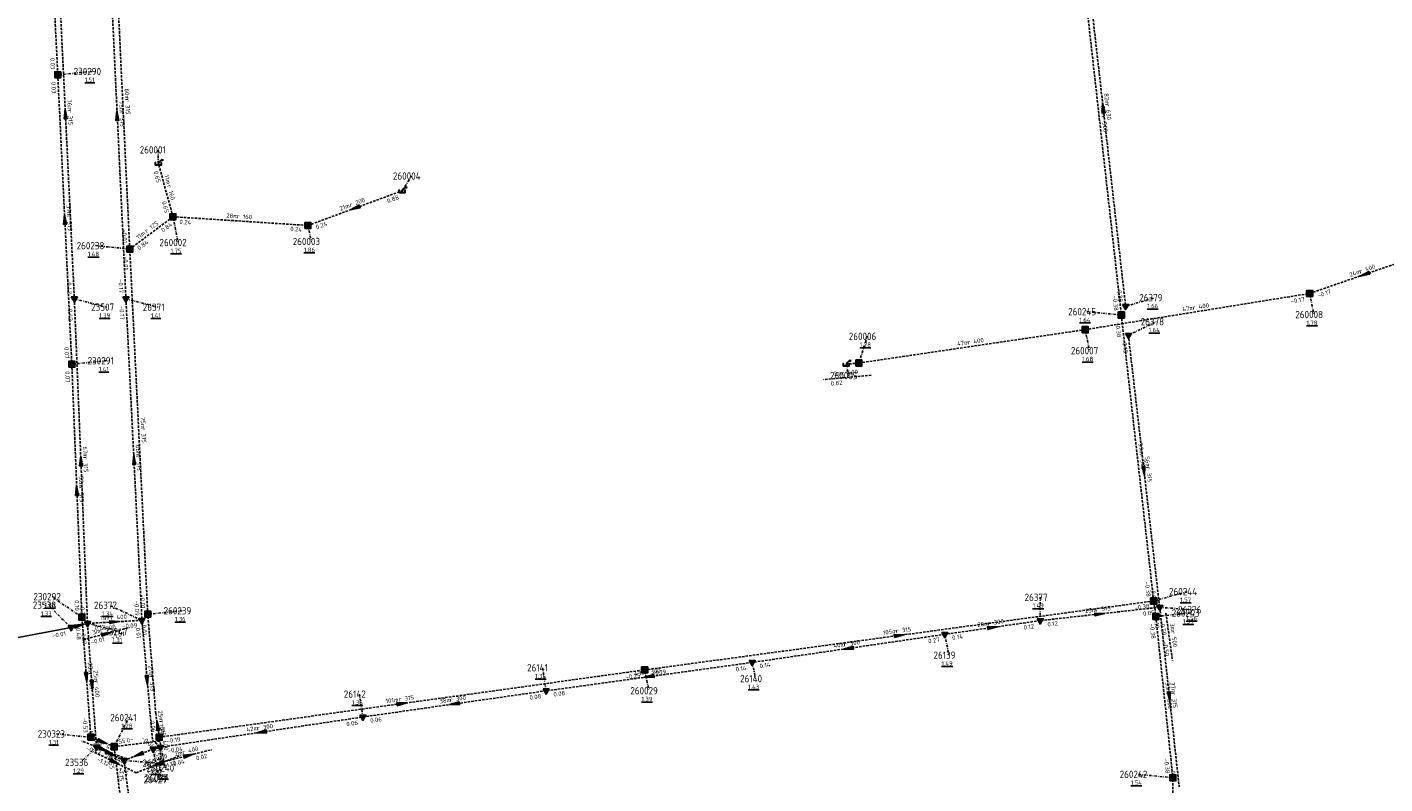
# Model space of a CAD drawing. Extents: x 188323 to 208361, y 565368 to 574910.
# Tile 169 of 256: x 202520 to 202799, y 569483 to 569639. Entities that reach past the tile are written whole.
import ezdxf

# ---------------------------------------------------------------- set-up
doc = ezdxf.new("R2010")
doc.units = 0
doc.linetypes.add('DASHDOT', pattern=[1, 0.5, -0.25, 0, -0.25])
doc.linetypes.add('DASHED', pattern=[0.75, 0.5, -0.25])
doc.layers.get('0').update_dxf_attribs({"linetype": 'CONTINUOUS'})
for name, color, linetype in [('RIO-AFM', 7, 'CONTINUOUS'), ('RIO-BOK', 7, 'CONTINUOUS'), ('RIO-DET', 7, 'CONTINUOUS'), ('RIO-KNP', 7, 'CONTINUOUS'), ('RIO-KNR', 7, 'CONTINUOUS'), ('RIO-LAG_0B', 7, 'CONTINUOUS'), ('RIO-LAG_1B', 7, 'DASHED'), ('RIO-LAG_2B', 7, 'DASHED'), ('RIO-LEN', 7, 'CONTINUOUS'), ('RIO-MVD', 1, 'CONTINUOUS'), ('RIO-VRB', 6, 'DASHDOT'), ('RIO-VRH', 7, 'CONTINUOUS')]:
    doc.layers.add(name, color=color, linetype=linetype)
doc.styles.add('RIO-TXT', font='isocp.shx')

# ---------------------------------------------------------------- blocks, each defined once
blk = doc.blocks.new('L_VHR')
blk.add_lwpolyline([(-0.5, 0), (0.5, 0), (-0.5, 0.15), (-0.5, -0.15), (0.5, 0)])
blk = doc.blocks.new('K_IPR')
blk.add_lwpolyline([(-0.5, -0.5), (0.5, -0.5), (0.5, 0.5), (-0.5, 0.5)], close=True)
blk.add_solid([(-0.5, 0.5), (0.5, 0.5), (-0.5, -0.5), (0.5, -0.5)])
at = {"style": 'RIO-TXT', "flags": 1}
blk.add_attdef('KNOOPNAAM', (2, 2), '', height=1, dxfattribs=at)
blk = doc.blocks.new('K_IPD')
blk.add_lwpolyline([(-0.496027, 0.307994), (0.503973, 0.307994), (0.003973, -0.558031)], close=True)
blk.add_solid([(-0.496027, 0.307994), (0.503973, 0.307994), (0.003973, -0.558031)])
at = {"style": 'RIO-TXT', "flags": 1}
blk.add_attdef('KNOOPNAAM', (2, 2), '', height=1, dxfattribs=at)
blk = doc.blocks.new('K_UTB')
blk.add_lwpolyline([(0.5, 0.15), (0.5, -0.3), (-0.5, -0.3), (-0.5, 0.15), (-0.45, 0.15), (-0.45, -0.25), (0, -0.25), (0.45, -0.25), (0.45, 0.15)], close=True)
blk.add_lwpolyline([(0.85, 0.6), (0.55, 0.65), (0.614828, 0.459583), (0.850842, 0.598937)])
blk.add_arc((0.85, -0.25), 0.85, 90, 180)
at = {"style": 'RIO-TXT', "flags": 1}
blk.add_attdef('KNOOPNAAM', (2, 2), '', height=1, dxfattribs=at)
blk = doc.blocks.new('176_02______260241____230323_')
at = {"layer": 'RIO-LAG_1B'}
blk.add_line((0, 0), (-9.122, 3.641), dxfattribs=at)
at = {"layer": 'RIO-VRH', "xscale": 2, "yscale": 2, "zscale": 2, "rotation": 338.2215}
blk.add_blockref('L_VHR', (-4.561, 1.8205), dxfattribs=at)
at = {"layer": 'RIO-AFM', "style": 'RIO-TXT'}
blk.add_text('r 400', height=0.9, rotation=338.2215, dxfattribs=at).set_placement((-5.3787, 2.6863))
at = {"layer": 'RIO-BOK', "style": 'RIO-TXT'}
for s, p in [('-0.53', (-8.3405, 1.822)), ('-0.55', (-4.3269, 0.2213))]:
    blk.add_text(s, height=0.9, rotation=338.2215, dxfattribs=at).set_placement(p)
at = {"layer": 'RIO-LEN', "style": 'RIO-TXT'}
blk.add_text('5m', height=0.9, rotation=338.2215, dxfattribs=at).set_placement((-6.8835, 3.2865))
blk = doc.blocks.new('194_02______23538_____23247_')
at = {"layer": 'RIO-LAG_2B'}
blk.add_line((0, 0), (9.504, 2.474), dxfattribs=at)
at = {"layer": 'RIO-VRH', "xscale": 2, "yscale": 2, "zscale": 2, "rotation": 14.5918}
blk.add_blockref('L_VHR', (4.752, 1.237), dxfattribs=at)
at = {"layer": 'RIO-AFM', "style": 'RIO-TXT'}
blk.add_text('r 300', height=0.9, rotation=14.5918, dxfattribs=at).set_placement((3.5805, 1.4489))
at = {"layer": 'RIO-BOK', "style": 'RIO-TXT'}
for s, p in [('-0.01', (1.7074, -1.0022)), ('-1.07', (5.888, 0.0863))]:
    blk.add_text(s, height=0.9, rotation=14.5918, dxfattribs=at).set_placement(p)
at = {"layer": 'RIO-LEN', "style": 'RIO-TXT'}
blk.add_text('3m', height=0.9, rotation=14.5918, dxfattribs=at).set_placement((2.0128, 1.0407))
blk = doc.blocks.new('215_02______26374_____23536_')
at = {"layer": 'RIO-LAG_2B'}
blk.add_line((0, 0), (-8.805, 4.351), dxfattribs=at)
at = {"layer": 'RIO-VRH', "xscale": 2, "yscale": 2, "zscale": 2, "rotation": 333.6811}
blk.add_blockref('L_VHR', (-4.4025, 2.1755), dxfattribs=at)
at = {"layer": 'RIO-AFM', "style": 'RIO-TXT'}
blk.add_text('r 400', height=0.9, rotation=333.6811, dxfattribs=at).set_placement((-5.1491, 3.103))
at = {"layer": 'RIO-BOK', "style": 'RIO-TXT'}
for s, p in [('-1.12', (-8.1699, 2.4759)), ('-1.15', (-4.2957, 0.5624))]:
    blk.add_text(s, height=0.9, rotation=333.6811, dxfattribs=at).set_placement(p)
at = {"layer": 'RIO-LEN', "style": 'RIO-TXT'}
blk.add_text('6m', height=0.9, rotation=333.6811, dxfattribs=at).set_placement((-6.6016, 3.8204))
blk = doc.blocks.new('308_02______260006____260005_')
at = {"layer": 'RIO-LAG_1B'}
blk.add_line((0, 0), (-9.777, -0.929), dxfattribs=at)
at = {"layer": 'RIO-AFM', "style": 'RIO-TXT'}
blk.add_text('r 400', height=0.9, rotation=365.4091, dxfattribs=at).set_placement((-6.0112, -0.0677))
at = {"layer": 'RIO-BOK', "style": 'RIO-TXT'}
blk.add_text('0.82', height=0.9, rotation=365.4091, dxfattribs=at).set_placement((-8.2507, -2.1898))
at = {"layer": 'RIO-LEN', "style": 'RIO-TXT'}
blk.add_text('3m', height=0.9, rotation=365.4091, dxfattribs=at).set_placement((-7.6239, -0.2215))
blk = doc.blocks.new('363_02______260244____260243_')
at = {"layer": 'RIO-LAG_1B'}
blk.add_line((0, 0), (1.352, -9.728), dxfattribs=at)
at = {"layer": 'RIO-AFM', "style": 'RIO-TXT'}
blk.add_text('r 500', height=0.9, rotation=277.886, dxfattribs=at).set_placement((1.0227, -3.7253))
at = {"layer": 'RIO-BOK', "style": 'RIO-TXT'}
for p in [(-1.1939, -1.5792), (-0.599, -5.8591)]:
    blk.add_text('-0.50', height=0.9, rotation=277.886, dxfattribs=at).set_placement(p)
at = {"layer": 'RIO-LEN', "style": 'RIO-TXT'}
blk.add_text('3m', height=0.9, rotation=277.886, dxfattribs=at).set_placement((0.7996, -2.1207))
blk = doc.blocks.new('382_02______26427_____26037_')
at = {"layer": 'RIO-LAG_2B'}
blk.add_line((0, 0), (9.527, 2.381), dxfattribs=at)
at = {"layer": 'RIO-VRH', "xscale": 2, "yscale": 2, "zscale": 2, "rotation": 14.0348}
blk.add_blockref('L_VHR', (4.7635, 1.1905), dxfattribs=at)
at = {"layer": 'RIO-AFM', "style": 'RIO-TXT'}
blk.add_text('r 400', height=0.9, rotation=14.0348, dxfattribs=at).set_placement((3.5945, 1.414))
at = {"layer": 'RIO-BOK', "style": 'RIO-TXT'}
for s, p in [('0.04', (1.6975, -1.0187)), ('0.02', (6.4124, 0.16))]:
    blk.add_text(s, height=0.9, rotation=14.0348, dxfattribs=at).set_placement(p)
at = {"layer": 'RIO-LEN', "style": 'RIO-TXT'}
blk.add_text('2m', height=0.9, rotation=14.0348, dxfattribs=at).set_placement((2.0228, 1.0211))
blk = doc.blocks.new('422_02______26374_____26427_')
at = {"layer": 'RIO-LAG_2B'}
blk.add_line((0, 0), (9.136, 3.602), dxfattribs=at)
at = {"layer": 'RIO-VRH', "xscale": 2, "yscale": 2, "zscale": 2, "rotation": 201.5169}
blk.add_blockref('L_VHR', (4.568, 1.801), dxfattribs=at)
at = {"layer": 'RIO-AFM', "style": 'RIO-TXT'}
blk.add_text('r 400', height=0.9, rotation=21.5169, dxfattribs=at).set_placement((3.3797, 1.8701))
at = {"layer": 'RIO-BOK', "style": 'RIO-TXT'}
for s, p in [('-1.15', (1.8157, -0.789)), ('-1.12', (5.8346, 0.7957))]:
    blk.add_text(s, height=0.9, rotation=21.5169, dxfattribs=at).set_placement(p)
at = {"layer": 'RIO-LEN', "style": 'RIO-TXT'}
blk.add_text('6m', height=0.9, rotation=21.5169, dxfattribs=at).set_placement((1.8726, 1.2758))

msp = doc.modelspace()

# ---------------------------------------------------------------- linework, layer by layer
at = {"layer": 'RIO-LAG_0B'}
msp.add_line((202490.88, 569508.416), (202528.928, 569515.584), dxfattribs=at)
at = {"layer": 'RIO-LAG_1B'}
for p, q in [((202735.504, 569659.584), (202744.432, 569579.712)), ((202524.816, 569657.344), (202526.208, 569628.992)), ((202540.976, 569593.216), (202538.128, 569653.12)), ((202526.208, 569628.992), (202529.088, 569569.6)), ((202549.84, 569599.872), (202546.848, 569610.816)), ((202577.536, 569598.08), (202596.832, 569605.184)), ((202540.976, 569593.216), (202549.84, 569599.872)), ((202549.84, 569599.872), (202577.536, 569598.08)), ((202544.672, 569518.336), (202540.976, 569593.216)), ((202783.072, 569584.128), (202805.68, 569591.936)), ((202737.024, 569576.704), (202783.072, 569584.128)), ((202744.432, 569579.712), (202751.072, 569521.024)), ((202690.592, 569569.856), (202737.024, 569576.704)), ((202529.088, 569569.6), (202531.168, 569517.696)), ((202690.592, 569569.856), (202687.968, 569569.6)), ((202751.072, 569521.024), (202646.624, 569506.88)), ((202751.072, 569521.024), (202751.52, 569517.824)), ((202532.992, 569493.056), (202531.168, 569517.696)), ((202751.52, 569517.824), (202755.008, 569484.736)), ((202547.024, 569493.056), (202646.624, 569506.88)), ((202537.776, 569491.136), (202532.992, 569493.056)), ((202537.776, 569491.136), (202544.496, 569435.648)), ((202755.008, 569456.896), (202755.008, 569484.736))]:
    msp.add_line(p, q, dxfattribs=at)
for points in [[(202547.024, 569493.056), (202546.32, 569497.92), (202544.672, 569518.336)], [(202547.024, 569493.056), (202547.168, 569492.288), (202537.776, 569491.136)]]:
    msp.add_lwpolyline(points, dxfattribs=at)
at = {"layer": 'RIO-LAG_2B'}
for p, q in [((202736.112, 569662.784), (202745.312, 569581.504)), ((202525.952, 569658.88), (202529.6, 569583.04)), ((202536.624, 569658.24), (202540.192, 569583.04)), ((202529.6, 569583.04), (202532.304, 569516.416)), ((202540.192, 569583.04), (202543.472, 569517.056)), ((202745.888, 569575.552), (202752.304, 569519.744)), ((202752.304, 569519.744), (202727.776, 569516.992)), ((202752.304, 569519.744), (202756.304, 569482.88)), ((202528.928, 569515.584), (202532.304, 569516.416)), ((202543.472, 569517.056), (202532.304, 569516.416)), ((202534.144, 569491.072), (202532.304, 569516.416)), ((202727.776, 569516.992), (202708.192, 569514.176)), ((202708.192, 569514.176), (202668.704, 569508.416)), ((202668.704, 569508.416), (202626.4, 569502.592)), ((202626.4, 569502.592), (202588.8, 569497.216)), ((202547.248, 569491.008), (202588.8, 569497.216)), ((202539.808, 569488.32), (202534.144, 569491.072)), ((202539.808, 569488.32), (202545.776, 569490.624)), ((202545.776, 569490.624), (202547.248, 569491.008)), ((202546.384, 569437.376), (202539.808, 569488.32))]:
    msp.add_line(p, q, dxfattribs=at)
msp.add_lwpolyline([(202543.472, 569517.056), (202545.648, 569492.48), (202547.248, 569491.008)], dxfattribs=at)
at = {"layer": 'RIO-VRB'}
for p, q in [((202526.21, 569628.98), (202533.285, 569629.68)), ((202546.84, 569610.82), (202546.8397, 569613.595)), ((202596.83, 569605.17), (202598.8064, 569608.2258)), ((202549.84, 569599.86), (202550.8941, 569594.5771)), ((202577.53, 569598.1), (202578.2371, 569594.7868)), ((202540.98, 569593.24), (202533.905, 569593.9378)), ((202529.6, 569583.04), (202536.2482, 569581.32)), ((202540.19, 569583.02), (202546.8382, 569581.3)), ((202745.31, 569581.5), (202751.2927, 569583.255)), ((202783.08, 569584.1), (202783.9606, 569579.802)), ((202744.43, 569579.7), (202737.355, 569580.3978)), ((202745.88, 569575.56), (202751.5886, 569578.338)), ((202690.6, 569569.86), (202692.3352, 569575.3292)), ((202737.03, 569576.69), (202737.9106, 569572.392)), ((202529.08, 569569.62), (202536.155, 569570.32)), ((202687.96, 569569.61), (202688.4935, 569567.2816)), ((202531.16, 569517.67), (202525.0319, 569521.9059)), ((202727.77, 569517), (202727.7694, 569521.775)), ((202751.08, 569521.03), (202758.0475, 569522.9587)), ((202528.92, 569515.56), (202524.2653, 569520.1638)), ((202543.47, 569517.03), (202536.821, 569520.1479)), ((202544.67, 569518.31), (202551.745, 569519.01)), ((202751.52, 569517.85), (202758.595, 569518.55)), ((202752.31, 569519.73), (202759.2775, 569519.2013)), ((202532.3, 569516.44), (202538.9482, 569514.72)), ((202708.2, 569514.2), (202709.0806, 569509.902)), ((202626.4, 569502.6), (202625.6917, 569507.313)), ((202668.7, 569508.4), (202669.4071, 569505.0868)), ((202646.63, 569506.9), (202647.5106, 569502.602)), ((202588.8, 569497.2), (202588.0917, 569501.913)), ((202537.77, 569491.14), (202540.8069, 569497.1014)), ((202532.99, 569493.05), (202525.915, 569493.7478)), ((202534.15, 569491.09), (202530.8894, 569487.901)), ((202545.77, 569490.64), (202546.9976, 569484.3723)), ((202547.02, 569493.03), (202548.2476, 569486.7623)), ((202547.25, 569491.01), (202547.2534, 569484.635)), ((202539.81, 569488.29), (202546.7775, 569487.7613)), ((202755, 569484.75), (202747.925, 569485.4478))]:
    msp.add_line(p, q, dxfattribs=at)

# ---------------------------------------------------------------- block references
at = {"layer": 'RIO-DET'}
for name, p in [('308_02______260006____260005_', (202693.104, 569567.36)), ('363_02______260244____260243_', (202753.584, 569518.528)), ('194_02______23538_____23247_', (202531.424, 569513.088)), ('176_02______260241____230323_', (202540.272, 569488.64)), ('382_02______26427_____26037_', (202548.272, 569488.128)), ('215_02______26374_____23536_', (202542.304, 569485.76)), ('422_02______26374_____26427_', (202542.304, 569485.76))]:
    msp.add_blockref(name, p, dxfattribs=at)
at = {"layer": 'RIO-KNP', "xscale": 1.25, "yscale": 1.25, "zscale": 1.25}
for name, p in [('K_IPR', (202526.208, 569628.992)), ('K_UTB', (202546.848, 569610.816)), ('K_UTB', (202596.832, 569605.184)), ('K_IPR', (202549.84, 569599.872)), ('K_IPR', (202577.536, 569598.08)), ('K_IPR', (202540.976, 569593.216)), ('K_IPD', (202529.6, 569583.04)), ('K_IPD', (202540.192, 569583.04)), ('K_IPR', (202783.072, 569584.128)), ('K_IPR', (202744.432, 569579.712)), ('K_IPD', (202745.312, 569581.504)), ('K_IPR', (202737.024, 569576.704)), ('K_IPD', (202745.888, 569575.552)), ('K_IPR', (202529.088, 569569.6)), ('K_UTB', (202687.968, 569569.6)), ('K_IPR', (202690.592, 569569.856)), ('K_IPR', (202751.072, 569521.024)), ('K_IPR', (202531.168, 569517.696)), ('K_IPR', (202544.672, 569518.336)), ('K_IPR', (202751.52, 569517.824)), ('K_IPD', (202752.304, 569519.744)), ('K_IPD', (202528.928, 569515.584)), ('K_IPD', (202532.304, 569516.416)), ('K_IPD', (202543.472, 569517.056)), ('K_IPD', (202727.776, 569516.992)), ('K_IPD', (202708.192, 569514.176)), ('K_IPR', (202646.624, 569506.88)), ('K_IPD', (202668.704, 569508.416)), ('K_IPD', (202626.4, 569502.592)), ('K_IPD', (202588.8, 569497.216)), ('K_IPR', (202532.992, 569493.056)), ('K_IPR', (202547.024, 569493.056)), ('K_IPD', (202534.144, 569491.072)), ('K_IPR', (202537.776, 569491.136)), ('K_IPD', (202545.776, 569490.624)), ('K_IPD', (202547.248, 569491.008)), ('K_IPD', (202539.808, 569488.32)), ('K_IPR', (202755.008, 569484.736))]:
    msp.add_blockref(name, p, dxfattribs=at)
at = {"layer": 'RIO-VRH'}
for p, xscale, yscale, zscale, rotation in [((202527.78, 569620.965), 2, 2, 2, 452.7563), ((202538.405, 569620.62), 2, 2, 2, 452.7268), ((202740.71, 569622.155), 2, 2, 2, 456.4638), ((202587.18, 569601.635), 2, 2, 2, 200.1168), ((202527.645, 569599.3), 2, 2, 2, 452.7769), ((202794.38, 569588.015), 2, 2, 2, 199.1072), ((202530.95, 569549.74), 2, 2, 2, 452.3304), ((202541.83, 569550.025), 2, 2, 2, 452.8543), ((202749.095, 569547.645), 2, 2, 2, 276.5783), ((202530.12, 569543.645), 2, 2, 2, 452.3017), ((202740.04, 569518.365), 2, 2, 2, 366.3472), ((202530.61, 569516), 2, 2, 2, 14.5918), ((202537.885, 569516.735), 2, 2, 2, 363.0233), ((202717.985, 569515.6), 2, 2, 2, 368.1416), ((202698.855, 569513.965), 2, 2, 2, 367.7034), ((202688.45, 569511.3), 2, 2, 2, 188.3525), ((202532.075, 569505.36), 2, 2, 2, 274.2596), ((202533.225, 569503.765), 2, 2, 2, 274.1826), ((202544.56, 569504.745), 2, 2, 2, 275.0789), ((202647.55, 569505.5), 2, 2, 2, 187.8067), ((202754.31, 569501.32), 2, 2, 2, 276.2086), ((202596.825, 569499.965), 2, 2, 2, 7.9263), ((202607.6, 569499.9), 2, 2, 2, 188.1719), ((202546.67, 569495.48), 2, 2, 2, 98.1384), ((202568.025, 569494.105), 2, 2, 2, 188.4726), ((202535.38, 569492.095), 2, 2, 2, 338.2215), ((202546.51, 569490.825), 0.274, 0.274, 0.274, 14.0348), ((202547.095, 569492.66), -0.496, -0.496, -0.496, 281.4667), ((202536.98, 569489.69), 2, 2, 2, 333.6811), ((202542.79, 569489.465), 2, 2, 2, 201.5169)]:
    msp.add_blockref('L_VHR', p, dxfattribs=dict(at, xscale=xscale, yscale=yscale, zscale=zscale, rotation=rotation))

# ---------------------------------------------------------------- texts
at = {"layer": 'RIO-AFM', "style": 'RIO-TXT'}
for s, rotation, p in [('r 315', 272.7563, (202528.2641, 569621.7996)), ('r 315', 272.7351, (202540.0343, 569623.9994)), ('r 630', 276.4638, (202741.141, 569623.0196)), ('r 315', 272.7268, (202538.8893, 569621.4545)), ('r 500', 276.3872, (202740.3967, 569620.5039)), ('r 160', 285.3157, (202548.6113, 569606.2544)), ('r 200', 20.1168, (202586.2474, 569601.8259)), ('r 315', 272.7769, (202528.1236, 569600.1345)), ('r 160', 356.3635, (202562.9082, 569599.5387)), ('r 125', 36.7626, (202544.4619, 569596.4658)), ('r 400', 19.1072, (202793.4506, 569588.2221)), ('r 400', 9.1403, (202759.1757, 569580.7599)), ('r 400', 8.3675, (202712.9406, 569573.6518)), ('r 315', 272.8281, (202543.3078, 569556.6104)), ('r 315', 272.3304, (202531.4374, 569550.571)), ('r 315', 272.8543, (202542.3096, 569550.8603)), ('r 500', 276.4751, (202748.1786, 569551.2288)), ('r 315', 276.5783, (202749.5162, 569548.5091)), ('r 315', 272.3017, (202530.6031, 569544.4755)), ('r 315', 366.3472, (202739.1784, 569518.7796)), ('r 400', 363.0233, (202537.0491, 569517.1946)), ('r 315', 367.7034, (202698.248, 569514.4208)), ('r 300', 368.1416, (202717.1112, 569515.9859)), ('r 300', 368.3525, (202687.5737, 569511.689)), ('r 400', 274.2596, (202532.5208, 569506.2061)), ('r 400', 274.1826, (202533.6722, 569504.6102)), ('r 315', 275.0789, (202544.9937, 569505.5972)), ('r 300', 367.8067, (202646.6772, 569505.8981)), ('r 315', 7.9263, (202596.2213, 569500.3858)), ('r 500', 276.0103, (202753.6825, 569502.1593)), ('r 315', 276.2086, (202754.7307, 569502.181)), ('r 300', 368.1719, (202606.7249, 569500.2911)), ('r 315', 278.1384, (202547.0514, 569496.3533)), ('r 400', 281.4667, (202547.4238, 569493.5534)), ('r 300', 8.4726, (202567.15, 569494.4802))]:
    msp.add_text(s, height=0.9, rotation=rotation, dxfattribs=at).set_placement(p)
at = {"layer": 'RIO-BOK', "style": 'RIO-TXT'}
for s, rotation, p in [('0.03', 272.8148, (202524.6532, 569632.4674)), ('0.03', 272.7769, (202524.8802, 569627.5134)), ('0.65', 285.3157, (202545.8603, 569609.0996)), ('0.65', 285.3157, (202547.5547, 569602.9249)), ('0.88', 20.1168, (202593.9684, 569602.6308)), ('0.24', 356.3635, (202551.1491, 569598.3749)), ('-0.01', 272.7351, (202539.4219, 569597.2706)), ('0.84', 36.7626, (202547.8259, 569596.6075)), ('0.24', 356.3635, (202573.8891, 569596.944)), ('0.24', 20.1168, (202579.3259, 569597.2669)), ('0.84', 36.7626, (202542.9393, 569592.9563)), ('-0.01', 272.8281, (202539.6515, 569591.7722)), ('-0.42', 272.7563, (202528.0506, 569587.07)), ('-0.17', 272.7268, (202538.6422, 569587.0512)), ('-0.38', 276.4638, (202743.5069, 569585.4223)), ('-0.38', 276.3872, (202742.6312, 569583.6244)), ('-0.17', 9.1403, (202779.2539, 569582.0663)), ('-0.17', 19.1072, (202784.861, 569583.2354)), ('-0.42', 272.3304, (202528.2588, 569581.5838)), ('-0.17', 272.8543, (202538.8621, 569581.5516)), ('-0.38', 276.4751, (202743.1975, 569578.1507)), ('0.15', 276.5783, (202744.6503, 569574.0085)), ('0.07', 272.7769, (202527.5451, 569573.1096)), ('0.07', 272.3017, (202527.738, 569568.1645)), ('-0.38', 276.4751, (202749.2618, 569524.9502)), ('0.10', 272.3017, (202529.6494, 569521.1723)), ('-0.01', 272.8281, (202543.1149, 569522.3385)), ('0.05', 276.5783, (202750.5451, 569523.1097)), ('-0.25', 272.3304, (202530.7747, 569520.4816)), ('-0.09', 272.8543, (202541.9074, 569521.0572)), ('-0.38', 367.7034, (202747.1963, 569519.1567)), ('0.05', 366.3472, (202748.9254, 569517.9583)), ('-0.48', 274.2596, (202529.8686, 569516.1695)), ('0.12', 363.0233, (202533.7725, 569515.1167)), ('-0.09', 363.0233, (202539.4494, 569515.4202)), ('-0.01', 274.6373, (202543.3885, 569516.801)), ('0.12', 368.1416, (202724.4431, 569515.1201)), ('0.12', 366.3472, (202729.3168, 569515.7643)), ('-0.38', 276.0103, (202750.275, 569516.3107)), ('-0.10', 276.2086, (202751.0703, 569518.1864)), ('-0.01', 10.6149, (202525.1474, 569513.4285)), ('-1.07', 274.1826, (202531.0065, 569514.9412)), ('0.01', 275.0789, (202542.2002, 569515.5112)), ('0.27', 368.3525, (202704.8779, 569512.3205)), ('0.14', 368.1416, (202709.7847, 569513.0134)), ('0.14', 367.8067, (202665.3597, 569506.5539)), ('0.14', 368.3525, (202670.2891, 569507.2192)), ('-0.25', 7.9263, (202642.762, 569504.9479)), ('-0.19', 367.7034, (202648.2056, 569505.7013)), ('0.08', 368.1719, (202623.0719, 569500.7297)), ('0.08', 367.8067, (202627.9777, 569501.4041)), ('-0.53', 274.2596, (202531.3029, 569497.0362)), ('0.06', 278.1384, (202545.1315, 569496.3564)), ('0.06', 8.4726, (202585.4844, 569495.2906)), ('0.06', 368.1719, (202590.3853, 569496.0142)), ('-1.12', 274.1826, (202532.4688, 569495.078)), ('-0.55', 186.9742, (202541.6697, 569493.0258)), ('-0.04', 317.8198, (202543.2713, 569492.7247)), ('-0.53', 281.4667, (202545.927, 569491.3793)), ('-0.19', 7.9263, (202548.5995, 569491.8364)), ('-0.04', 8.4726, (202548.8408, 569489.8315)), ('-0.55', 276.9135, (202536.5494, 569489.5813)), ('-0.38', 276.0103, (202753.1974, 569488.6829)), ('-1.15', 277.3686, (202538.6019, 569486.7216)), ('-0.16', 276.2086, (202754.4961, 569486.837))]:
    msp.add_text(s, height=0.9, rotation=rotation, dxfattribs=at).set_placement(p)
at = {"layer": 'RIO-KNR', "style": 'RIO-TXT'}
for s, p in [('230290', (202529.46, 569628.93)), ('260001', (202543.0147, 569612.845)), ('260004', (202594.9814, 569607.4758)), ('260238', (202530.08, 569593.1878)), ('260002', (202547.0691, 569593.8271)), ('260003', (202574.4121, 569594.0368)), ('26379', (202748.1052, 569582.505)), ('23507', (202533.0607, 569580.57)), ('26371', (202543.6507, 569580.55)), ('260245', (202733.53, 569579.6478)), ('260008', (202780.1356, 569579.052)), ('26378', (202748.4011, 569577.588)), ('260006', (202688.5102, 569574.5792)), ('260007', (202734.0856, 569571.642)), ('230291', (202532.33, 569569.57)), ('260005', (202684.6685, 569566.5316)), ('230292', (202521.2069, 569521.1559)), ('26377', (202724.5819, 569521.025)), ('260244', (202754.2225, 569522.2087)), ('23538', (202521.0778, 569519.4138)), ('26372', (202533.6335, 569519.3979)), ('260239', (202547.92, 569518.26)), ('260243', (202754.77, 569517.8)), ('26376', (202756.09, 569518.4513)), ('23247', (202535.7607, 569513.97)), ('26139', (202705.8931, 569509.152)), ('26141', (202622.5042, 569506.563)), ('26140', (202666.2196, 569504.3368)), ('26142', (202584.9042, 569501.163)), ('260029', (202643.6856, 569501.852)), ('260241', (202536.9819, 569496.3514)), ('230323', (202522.09, 569492.9978)), ('23536', (202527.7019, 569487.151)), ('26374', (202543.59, 569487.0113)), ('26427', (202543.8101, 569483.6223)), ('26037', (202544.0659, 569483.885)), ('260240', (202544.4226, 569486.0123)), ('260242', (202744.1, 569484.6978))]:
    msp.add_text(s, height=1.5, dxfattribs=at).set_placement(p)
at = {"layer": 'RIO-LEN', "style": 'RIO-TXT'}
for s, rotation, p in [('60m', 272.7351, (202539.9302, 569626.1569)), ('82m', 276.4638, (202740.8967, 569625.1657)), ('76m', 272.7563, (202528.1592, 569623.957)), ('75m', 272.7268, (202538.7855, 569623.612)), ('80m', 276.3872, (202740.1553, 569622.6503)), ('11m', 285.3157, (202548.0397, 569608.3374)), ('59m', 272.7769, (202528.0179, 569602.2919)), ('21m', 20.1168, (202584.2192, 569601.0829)), ('28m', 356.3635, (202560.7525, 569599.6743)), ('11m', 36.7626, (202542.7316, 569595.1729)), ('24m', 19.1072, (202791.4096, 569587.515)), ('47m', 9.1403, (202757.0432, 569580.4168)), ('47m', 8.3675, (202710.8036, 569573.3374)), ('75m', 272.8281, (202543.2001, 569558.7677)), ('67m', 272.3304, (202531.3485, 569552.7292)), ('66m', 272.8543, (202542.201, 569553.0176)), ('59m', 276.4751, (202747.934, 569553.3749)), ('56m', 276.5783, (202749.2677, 569550.6548)), ('52m', 272.3017, (202530.5153, 569546.6338)), ('25m', 366.3472, (202737.0318, 569518.5394)), ('11m', 363.0233, (202534.8922, 569517.0793)), ('20m', 368.1416, (202714.9731, 569515.6786)), ('105m', 367.7034, (202695.5726, 569514.0571)), ('40m', 368.3525, (202685.4368, 569511.3738)), ('25m', 274.2596, (202532.3593, 569508.36)), ('27m', 275.0789, (202544.8014, 569507.7486)), ('25m', 274.1826, (202533.5136, 569506.7644)), ('43m', 367.8067, (202644.5374, 569505.6034)), ('33m', 276.0103, (202753.4553, 569504.3074)), ('37m', 276.2086, (202754.496, 569504.3282)), ('101m', 7.9263, (202593.5471, 569500.0134)), ('38m', 368.1719, (202604.587, 569499.9827)), ('25m', 278.1384, (202546.7446, 569498.4914)), ('10m', 281.4667, (202546.9933, 569495.6701)), ('42m', 8.4726, (202565.0135, 569494.1619))]:
    msp.add_text(s, height=0.9, rotation=rotation, dxfattribs=at).set_placement(p)
at = {"layer": 'RIO-MVD', "style": 'RIO-TXT'}
for s, p in [('%%U1.51', (202531.755, 569627.53)), ('%%U1.86', (202576.7071, 569592.6368)), ('%%U1.48', (202532.375, 569591.7878)), ('%%U1.75', (202549.3641, 569592.4271)), ('%%U1.39', (202534.7182, 569579.17)), ('%%U1.41', (202545.3082, 569579.15)), ('%%U1.66', (202749.7627, 569581.105)), ('%%U1.64', (202735.825, 569578.2478)), ('%%U1.64', (202750.0586, 569576.188)), ('%%U1.78', (202782.4306, 569577.652)), ('%%U1.78', (202690.8052, 569573.1792)), ('%%U1.41', (202534.625, 569568.17)), ('%%U1.68', (202736.3806, 569570.242)), ('%%U1.57', (202756.5175, 569520.8087)), ('%%U1.33', (202522.7353, 569518.0138)), ('%%U1.36', (202523.5019, 569519.7559)), ('%%U1.34', (202535.291, 569517.9979)), ('%%U1.49', (202726.2394, 569519.625)), ('%%U1.36', (202550.215, 569516.86)), ('%%U1.57', (202757.065, 569516.4)), ('%%U1.56', (202757.7475, 569517.0513)), ('%%U1.31', (202537.4182, 569512.57)), ('%%U1.49', (202707.5506, 569507.752)), ('%%U1.34', (202624.1617, 569505.163)), ('%%U1.43', (202667.8771, 569502.9368)), ('%%U1.36', (202586.5617, 569499.763)), ('%%U1.39', (202645.9806, 569500.452)), ('%%U1.28', (202539.2769, 569494.9514)), ('%%U1.31', (202524.385, 569491.5978)), ('%%U1.29', (202529.3594, 569485.751)), ('%%U1.30', (202545.2475, 569485.6113)), ('%%U1.50', (202546.7176, 569484.6123)), ('%%U1.54', (202746.395, 569483.2978))]:
    msp.add_text(s, height=0.9, dxfattribs=at).set_placement(p)

doc.saveas('drawing.dxf')
